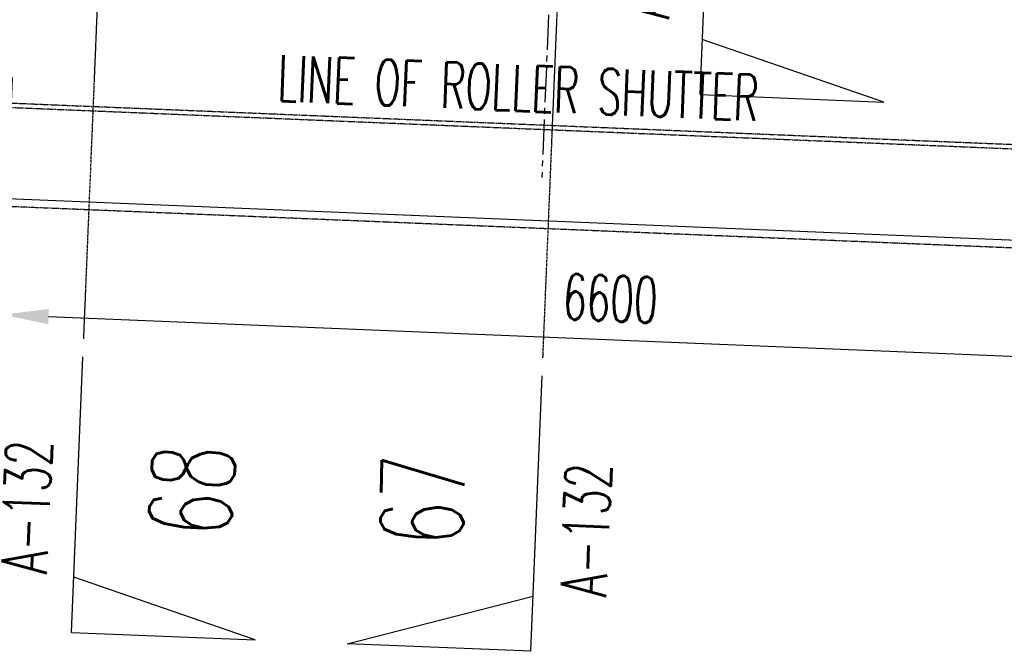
# Model space of a CAD drawing. Header units: millimetres. Extents: x 941089 to 2922714, y 799810 to 1997150.
# Tile 4 of 99: x 969148 to 974504, y 931264 to 934703. Entities that reach past the tile are written whole.
import ezdxf
from ezdxf.enums import TextEntityAlignment as Align

# ---------------------------------------------------------------- set-up
doc = ezdxf.new("R2010")
doc.units = ezdxf.units.MM
doc.header["$LTSCALE"] = 10
doc.header["$PDMODE"] = 3
doc.header["$PDSIZE"] = 5
for name, pattern in [('DASHDOT', [1, 0.5, -0.25, 0, -0.25]), ('L-PL-00$0$CENTER', [2, 1.25, -0.25, 0.25, -0.25]), ('L-PL-00$0$CENTER2', [28.575, 19.05, -3.175, 3.175, -3.175]), ('L-PL-00$0$HIDDEN2', [4.7625, 3.175, -1.5875]), ('L-PL-00$0$HIDDENX2', [0.75, 0.5, -0.25])]:
    doc.linetypes.add(name, pattern=pattern)
doc.layers.get('DEFPOINTS').update_dxf_attribs({"color": 21})
for name, color, linetype in [('FO-00$0$PL-00$0$FIT OUT AREA', 21, 'Continuous'), ('L-PL-00$0$CENTRELINE', 1, 'L-PL-00$0$CENTER2'), ('L-PL-00$0$FIT OUT AREA', 1, 'Continuous'), ('L-PL-00$0$HIDDEN-DISTANT', 22, 'L-PL-00$0$HIDDEN2'), ('L-PL-00$0$SYMBOL', 6, 'Continuous'), ('L-PL-00$0$zz-dims-stone', 21, 'Continuous'), ('L-PL-00$0$ZZ-DOOR-NO', 2, 'Continuous'), ('L-PL-00$0$ZZ-SECTION MARKS', 6, 'Continuous'), ('REVISION', 1, 'DASHDOT')]:
    doc.layers.add(name, color=color, linetype=linetype)
doc.styles.add('L-PL-00$0$STANDARD', font='romans.shx', dxfattribs={"width": 0.6})
doc.styles.add('L-PL-00$0$SYMBOLS', font='ROMANS.SHX')
doc.dimstyles.new('L-PL-00$0$ROYCETON', dxfattribs={"dimscale": 100, "dimtxt": 2.5, "dimasz": 2.5, "dimexe": 2, "dimexo": 1, "dimgap": 1, "dimtad": 1, "dimdec": 0, "dimtxsty": 'L-PL-00$0$STANDARD', "dimcen": 2.5, "dimclrd": 256, "dimclre": 256, "dimclrt": 2, "dimaunit": 1, "dimazin": 0, "dimtfac": 1, "dimtdec": 0, "dimtmove": 0, "dimatfit": 3, "dimfxl": 0, "dimarcsym": 0})

# ---------------------------------------------------------------- blocks, each defined once
blk = doc.blocks.new('FO-00')
at = {"layer": 'FO-00$0$PL-00$0$FIT OUT AREA'}
blk.add_lwpolyline([(975339.3, 947538.4), (975110, 942728.8), (977492.3, 942615.3), (977257.6, 935536.7), (975514.7, 935608.9), (975500, 935254.2), (977043.1, 935190.4), (976996.4, 934061.2), (975703.2, 934114.7), (975675.9, 933455.2), (969081.5, 933727.7), (969108.8, 934387.2), (967909.8, 934436.7), (967882.5, 933777.3), (966762.3, 933823.6), (967204.7, 944528)], dxfattribs=at)
blk = doc.blocks.new('*D676')
at = {"layer": 'DEFPOINTS', "color": 0}
for p in [(969079.8, 933687.8), (975674.2, 933415.3), (975649.8, 932824.6)]:
    blk.add_point(p, dxfattribs=at)
at = {"layer": 'L-PL-00$0$zz-dims-stone', "lineweight": -2}
for p, q in [((969075.7, 933587.9), (969047.2, 932897.3)), ((975670.1, 933315.4), (975641.5, 932624.8)), ((969305.2, 933086.8), (975400, 932834.9))]:
    blk.add_line(p, q, dxfattribs=at)
at = {"layer": 'L-PL-00$0$zz-dims-stone'}
for points in [[(969306.9, 933128.4), (969303.5, 933045.2), (969055.4, 933097.1)], [(975401.7, 932876.6), (975398.3, 932793.3), (975649.8, 932824.6)]]:
    blk.add_solid(points, dxfattribs=at)
at = {"layer": 'L-PL-00$0$zz-dims-stone', "color": 2, "insert": (972361.9, 933185.7), "char_height": 250, "attachment_point": 5, "rotation": 357.6334, "style": 'L-PL-00$0$STANDARD'}
blk.add_mtext('6600', dxfattribs=at)
blk = doc.blocks.new('L-PL-00$0$sym6')
for p, q in [((0, -15), (0, 0)), ((-10, -15), (0, -12)), ((0, -15), (-10, -15))]:
    blk.add_line(p, q)
at = {"color": 7, "style": 'L-PL-00$0$STANDARD', "width": 0.65}
blk.add_attdef('SYM5', text='', height=4.51, dxfattribs=at).set_placement((-6.223, -7.027), align=Align.MIDDLE)
at = {"color": 2, "style": 'L-PL-00$0$STANDARD', "width": 0.65}
blk.add_attdef('SYM5', text='', height=2.5, rotation=90, dxfattribs=at).set_placement((2.727, -8.279), align=Align.MIDDLE)
at = {"linetype": 'Continuous', "style": 'L-PL-00$0$SYMBOLS', "flags": 1}
blk.add_attdef('DT-RV0', (-3.89, -14.15), '', height=0.5, dxfattribs=at)
blk = doc.blocks.new('L-PL-00$0$sym5')
for p, q in [((0, 15), (-10, 15)), ((-10, 15), (0, 12)), ((0, 15), (0, 0))]:
    blk.add_line(p, q)
at = {"linetype": 'Continuous', "style": 'L-PL-00$0$SYMBOLS', "flags": 1}
blk.add_attdef('DT-RV0', (-3.89, 13.897), '', height=0.5, dxfattribs=at)
at = {"color": 2, "style": 'L-PL-00$0$STANDARD', "width": 0.65}
blk.add_attdef('SYM5', text='', height=2.5, rotation=90, dxfattribs=at).set_placement((3.09, 7.372), align=Align.MIDDLE)
at = {"color": 7, "style": 'L-PL-00$0$STANDARD', "width": 0.65}
blk.add_attdef('SYM5', text='', height=4.51, dxfattribs=at).set_placement((-6.223, 6.602), align=Align.MIDDLE)
blk = doc.blocks.new('L-PL-00')
at = {"layer": 'L-PL-00$0$CENTRELINE', "color": 21}
blk.add_line((972202.1, 939012.5), (971988.5, 933844.3), dxfattribs=at)
at = {"layer": 'L-PL-00$0$FIT OUT AREA'}
blk.add_lwpolyline([(975339.3, 947538.4), (975110, 942728.8), (977492.3, 942615.3), (977257.6, 935536.7), (975514.7, 935608.9), (975500, 935254.2), (977043.1, 935190.4), (976996.4, 934061.2), (975703.2, 934114.7), (975675.9, 933455.2), (969081.5, 933727.7), (969108.8, 934387.2), (967909.8, 934436.7), (967882.5, 933777.3), (966762.3, 933823.6), (967204.7, 944528)], dxfattribs=at)
at = {"layer": 'L-PL-00$0$HIDDEN-DISTANT', "linetype": 'L-PL-00$0$HIDDENX2'}
for p, q in [((969034.6, 934252.1), (975765.9, 933973.9)), ((969033.6, 934228.2), (975764.9, 933950)), ((969102, 933686.9), (975674.2, 933415.3))]:
    blk.add_line(p, q, dxfattribs=at)
at = {"layer": 'L-PL-00$0$ZZ-SECTION MARKS', "color": 2, "linetype": 'L-PL-00$0$CENTER'}
for p, q in [((969496.9, 932965.7), (969624.3, 936048.8)), ((971994.7, 932862.5), (972123, 935965.5))]:
    blk.add_line(p, q, dxfattribs=at)
at = {"layer": 'L-PL-00$0$SYMBOL', "color": 6}
ref = blk.add_blockref('L-PL-00$0$sym5', (972911.2, 935796.2), dxfattribs=dict(at, xscale=100.0000000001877, yscale=100.1000000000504, zscale=100, rotation=177.6334380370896))
ref.add_attrib('SYM5', '80', dxfattribs={"layer": '0', "color": 7, "height": 451.47, "rotation": 86.7799, "style": 'L-PL-00$0$STANDARD', "width": 0.649351}).set_placement((973505.7, 935110.3), align=Align.MIDDLE)
ref.add_attrib('SYM5', 'A-155', dxfattribs={"layer": '0', "color": 2, "height": 250, "rotation": 87.6353, "style": 'L-PL-00$0$STANDARD', "width": 0.65065}).set_placement((972572, 935071.7), align=Align.MIDDLE)
at = {"layer": 'L-PL-00$0$ZZ-SECTION MARKS', "color": 6}
ref = blk.add_blockref('L-PL-00$0$sym6', (969492.8, 932867.6), dxfattribs=dict(at, xscale=-99.99999999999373, yscale=100.0999999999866, zscale=100, rotation=357.6334380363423))
ref.add_attrib('SYM5', '68', dxfattribs={"layer": '0', "color": 7, "height": 451.47, "rotation": 86.4869, "style": 'L-PL-00$0$STANDARD', "width": 0.649351}).set_placement((970085.6, 932139.2), align=Align.MIDDLE)
ref.add_attrib('SYM5', 'A-132', dxfattribs={"layer": '0', "color": 2, "height": 250, "rotation": 87.6334, "style": 'L-PL-00$0$STANDARD', "width": 0.65065}).set_placement((969186.2, 932050.8), align=Align.MIDDLE)
ref = blk.add_blockref('L-PL-00$0$sym6', (971990.7, 932764.4), dxfattribs=dict(at, xscale=100.0000000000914, yscale=100.0999999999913, zscale=100, rotation=357.6334380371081))
ref.add_attrib('SYM5', '67', dxfattribs={"layer": '0', "color": 7, "height": 451.47, "rotation": 88.7799, "style": 'L-PL-00$0$STANDARD', "width": 0.649351}).set_placement((971339.8, 932087.3), align=Align.MIDDLE)
ref.add_attrib('SYM5', 'A-132', dxfattribs={"layer": '0', "color": 2, "height": 250, "rotation": 87.6334, "style": 'L-PL-00$0$STANDARD', "width": 0.65065}).set_placement((972228.9, 931925.1), align=Align.MIDDLE)
at = {"layer": 'L-PL-00$0$ZZ-DOOR-NO', "insert": (970558.6, 934510.2), "char_height": 250, "width": 3345.861, "attachment_point": 1, "rotation": 357.6238, "style": 'L-PL-00$0$STANDARD'}
blk.add_mtext('LINE OF ROLLER SHUTTER', dxfattribs=at)
at = {"layer": 'L-PL-00$0$zz-dims-stone'}
dim = blk.add_linear_dim(base=(975649.8, 932824.6), p1=(969079.8, 933687.8), p2=(975674.2, 933415.3), angle=177.6334, dimstyle='L-PL-00$0$ROYCETON', dxfattribs=at)
dim.commit()
dim.dimension.update_dxf_attribs({"geometry": '*D676', "text_midpoint": (972361.9, 933185.7)})

msp = doc.modelspace()

# ---------------------------------------------------------------- block references
at = {"layer": 'REVISION'}
for name in ['FO-00', 'L-PL-00']:
    msp.add_blockref(name, (0, 0), dxfattribs=at)

doc.saveas('drawing.dxf')
